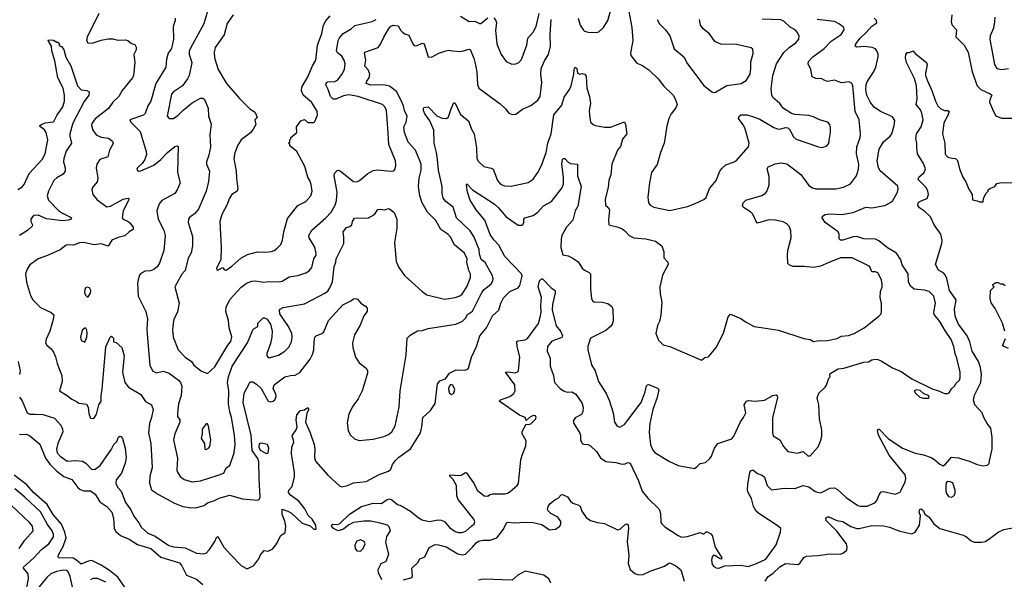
# Model space of a CAD drawing. Extents: x 1771496 to 1971148, y 471553 to 643630.
# Tile 94 of 256: x 1843778 to 1852208, y 539791 to 544582. Entities that reach past the tile are written whole.
import ezdxf

# ---------------------------------------------------------------- set-up
doc = ezdxf.new("R2010")
doc.units = 0

msp = doc.modelspace()

# ---------------------------------------------------------------- linework, layer by layer
at = {"layer": '0CON10XD'}
for points in [[(1845400.6, 544705), (1845354.5, 544545.5), (1845258.5, 544368.5), (1845227.9, 544315), (1845228.2, 544285), (1845251.2, 544215), (1845228.5, 544105), (1845214.6, 544075), (1845170.9, 544015), (1845095, 543964.5), (1845078.8, 543945), (1845039.2, 543755), (1845056.8, 543736.8), (1845095, 543736.9), (1845136, 543764), (1845175.7, 543805), (1845255, 543870.6), (1845325, 543909.4), (1845345, 543910.6), (1845359.5, 543899.5), (1845390.6, 543825), (1845392.9, 543755), (1845417.2, 543687.2), (1845405.6, 543595), (1845412.2, 543495), (1845397.6, 543422.4), (1845378.1, 543365), (1845378.1, 543345), (1845401.5, 543285), (1845394.5, 543195.5), (1845373.5, 543115), (1845309.9, 542960.1), (1845275, 542919.4), (1845230.3, 542889.7), (1845222.5, 542875), (1845220.6, 542845), (1845257.9, 542725), (1845257.7, 542645), (1845245.3, 542584.7), (1845220.5, 542539.5), (1845193.3, 542435), (1845166.2, 542403.8), (1845105.7, 542295), (1845142, 542155), (1845128, 542082), (1845096.7, 542015), (1845090.5, 541985), (1845085.6, 541925), (1845092.2, 541865), (1845134.2, 541755), (1845195, 541691.4), (1845248, 541655), (1845270, 541625), (1845335, 541572.2), (1845385.8, 541554.2), (1845449.1, 541610.9), (1845559.4, 541795), (1845585, 541827.5), (1845593.4, 541866.6), (1845570.5, 541945), (1845565.3, 542005.3), (1845541.4, 542085), (1845544.2, 542125), (1845580.7, 542189.3), (1845675, 542293.3), (1845725, 542328.9), (1845765, 542344.4), (1845795, 542345.7), (1845865, 542334.2), (1845915, 542341.1), (1846005, 542337.8), (1846025, 542343.3), (1846085, 542379.4), (1846158.7, 542391.3), (1846226.3, 542413.7), (1846255, 542432.5), (1846278.1, 542461.9), (1846296.2, 542533.8), (1846316.7, 542565), (1846313.4, 542593.4), (1846305.4, 542635.4), (1846256.7, 542715), (1846254.5, 542735), (1846279.5, 542780.5), (1846398.6, 542885), (1846445, 542934.3), (1846479.5, 542995), (1846491.5, 543035), (1846496.2, 543105), (1846469.4, 543245), (1846474.4, 543265.6), (1846495, 543290), (1846507.5, 543292.5), (1846525, 543286.2), (1846635, 543197.5), (1846664.2, 543194.2), (1846686.2, 543205), (1846758, 543265), (1846805, 543291.4), (1846842.7, 543297.3), (1846955, 543284), (1846980.7, 543289.3), (1846993.8, 543305), (1846999.2, 543335), (1846994.2, 543375), (1846938.8, 543515), (1846928.7, 543655), (1846919.1, 543805), (1846905, 543835.6), (1846885, 543855.6), (1846675, 543924), (1846595, 543939.2), (1846549.8, 543930.3), (1846485, 543902.4), (1846462.1, 543902.1), (1846439.2, 543925), (1846420, 543985), (1846399.6, 544025), (1846405, 544044.2), (1846415, 544049.1), (1846475, 544053.5), (1846498.5, 544065), (1846535, 544111.9), (1846557.5, 544155), (1846563.2, 544205), (1846556.9, 544235), (1846535, 544270), (1846498.7, 544298.7), (1846490.4, 544315), (1846505.3, 544405), (1846515, 544427.3), (1846547.3, 544465), (1846617.1, 544505), (1846646.8, 544533.2), (1846795, 544565.4), (1846829.5, 544585)], [(1848560, 544595), (1848576, 544535), (1848605, 544493.3), (1848615, 544483.8), (1848645, 544476), (1848715, 544471.4), (1848735, 544477.5), (1848775.4, 544514.6), (1848813.3, 544575), (1848846.5, 544695)], [(1848977.1, 544745), (1849020, 544515), (1849028.1, 544405), (1849006.4, 544296.4), (1849011.2, 544275), (1849061.2, 544211.2), (1849105, 544194.2), (1849165, 544154.3), (1849245.8, 544075), (1849293.8, 544013.8), (1849372.5, 543935), (1849390.8, 543905), (1849405.8, 543855), (1849395, 543826.7), (1849354.5, 543775.5), (1849335.7, 543735), (1849319.1, 543670.9), (1849296.7, 543525), (1849264.4, 543445), (1849236.3, 543343.7), (1849186.1, 543273.9), (1849169.2, 543185), (1849155.9, 543064.1), (1849162, 543015), (1849176.7, 542995), (1849206.8, 542976.8), (1849345, 542948.6), (1849495, 542981.9), (1849562.4, 543007.6), (1849635, 543044), (1849655, 543060), (1849685, 543136.7), (1849740.8, 543205), (1849773.1, 543285), (1849790.5, 543309.5), (1849825, 543339.4), (1849888.7, 543361.3), (1849911.2, 543375), (1850019.2, 543495), (1850024.2, 543525.8), (1849985, 543656.2), (1849973.1, 543683.1), (1849933.5, 543735), (1849937.1, 543755), (1849951.1, 543768.9), (1850005, 543767.8), (1850061.1, 543751.1), (1850115, 543729.4), (1850235, 543660), (1850265, 543648.6), (1850285, 543646), (1850335, 543658.8), (1850355, 543656.7), (1850375, 543637.5), (1850401.2, 543581.2), (1850425, 543560), (1850616.4, 543493.6), (1850645, 543486.7), (1850685, 543500), (1850705, 543522.5), (1850708.8, 543548.8), (1850720.8, 543615), (1850720.5, 543660.5), (1850713.8, 543685), (1850697.5, 543705), (1850625, 543725.6), (1850575, 543751.1), (1850535, 543763.1), (1850415, 543770.6), (1850385, 543779.2), (1850315.4, 543825.4), (1850285, 543866), (1850226.2, 543915), (1850217.5, 543935), (1850210.9, 543990.9), (1850226.5, 544105), (1850258.2, 544205), (1850319.1, 544300.9), (1850365.3, 544344.7), (1850422.5, 544385), (1850449.2, 544415), (1850452, 544445), (1850435.7, 544475), (1850416.1, 544496.1), (1850375, 544518.6), (1850319.3, 544569.3), (1850295, 544581.4), (1850135.4, 544585.4)], [(1844454.5, 544635), (1844413.9, 544546.1), (1844354.2, 544434.2), (1844350, 544405), (1844360, 544385), (1844398, 544382), (1844475, 544406.9), (1844535, 544418.1), (1844575, 544417.1), (1844617.7, 544407.7), (1844685, 544409.2), (1844705, 544403.8), (1844735, 544378.8), (1844765, 544368.8), (1844775.8, 544345.8), (1844773.8, 544325), (1844756.1, 544283.9), (1844762.5, 544215), (1844751.9, 544105), (1844744.5, 544085.5), (1844654.6, 543975.4), (1844625.4, 543924.6), (1844573.9, 543876.1), (1844539.5, 543820.5), (1844425, 543732.9), (1844395, 543692.5), (1844392.9, 543675), (1844402.9, 543635), (1844432, 543595), (1844475, 543575.6), (1844537.6, 543567.6), (1844571.7, 543541.7), (1844577, 543523), (1844548, 543465)], [(1845605, 544622.5), (1845555, 544550), (1845527.4, 544452.6), (1845450.8, 544345), (1845442.5, 544305), (1845445.8, 544255), (1845476, 544155), (1845549.2, 544035), (1845658.8, 543908.8), (1845752.5, 543815), (1845779.3, 543799.3), (1845800, 543775), (1845810, 543745), (1845790, 543725), (1845800, 543685), (1845777.5, 543645), (1845755, 543612.5), (1845673.3, 543555), (1845645, 543507.5), (1845619.1, 543440.9), (1845611.1, 543395), (1845632.5, 543285), (1845632.7, 543225), (1845646.9, 543135), (1845639.2, 543115), (1845595, 543084.3), (1845574.1, 543054.1), (1845552.2, 542995), (1845508.1, 542915), (1845490.8, 542855), (1845502.7, 542632.7), (1845498.8, 542525), (1845463.6, 542453.6), (1845465, 542440), (1845475, 542436.7), (1845515, 542460), (1845531.7, 542441.7), (1845545, 542438.8), (1845595, 542470.8), (1845670.2, 542539.8), (1845728.3, 542571.7), (1845815, 542594.3), (1845885, 542591.1), (1845935, 542597.5), (1845956.7, 542605), (1845981.2, 542625), (1846012.3, 542657.7), (1846028, 542695), (1846040, 542765), (1846071.2, 542878.8), (1846159.3, 542990.7), (1846228, 543025), (1846270, 543075), (1846281.4, 543115), (1846272.2, 543172.2), (1846263.1, 543205), (1846245.6, 543235), (1846218.6, 543325), (1846194.2, 543374.2), (1846150, 543455), (1846091.7, 543501.7), (1846090, 543515), (1846080, 543525), (1846090, 543535), (1846090, 543555), (1846098.3, 543561.7), (1846100, 543575), (1846150, 543615), (1846147.5, 543665), (1846185, 543717.5), (1846215, 543727.5), (1846245, 543702.5), (1846295, 543702.5), (1846305, 543710), (1846327.5, 543765), (1846325, 543800), (1846275, 543877.5), (1846203.8, 543935), (1846190, 543975), (1846192.5, 544005), (1846245, 544093.8), (1846283.7, 544186.3), (1846312, 544235), (1846326.5, 544365), (1846365.5, 544465), (1846378.9, 544535), (1846397.6, 544572.4), (1846435.4, 544614.6)], [(1847553.2, 544613.2), (1847625, 544565.6), (1847675, 544568.6), (1847715, 544549.2), (1847725, 544550.8), (1847785, 544598.2)], [(1847837.5, 544597.5), (1847855.2, 544575.2), (1847860.3, 544555), (1847851.9, 544491.9), (1847864, 544376), (1847900, 544285), (1847944, 544225), (1847991.7, 544201.7), (1848025, 544202.9), (1848050, 544215), (1848075, 544240), (1848092.5, 544287.5), (1848118.9, 544365), (1848128.9, 544425), (1848174.6, 544475.4), (1848200.9, 544525), (1848224.1, 544635)], [(1851759.5, 544625), (1851752.7, 544565), (1851760.6, 544535), (1851797.5, 544495), (1851792, 544435), (1851865.3, 544365.3), (1851897.5, 544305), (1851933.3, 544135), (1851976.3, 544016.3), (1852006, 543985), (1852087.9, 543947.9), (1852101.2, 543935), (1852084.2, 543895), (1852082.5, 543875), (1852114.2, 543795), (1852135, 543758.8), (1852185, 543738), (1852279.7, 543739.7)], [(1852126.7, 544605), (1852124.5, 544565), (1852115, 544510), (1852086.7, 544445), (1852084.4, 544415), (1852125, 544197.5), (1852145, 544164.2), (1852185, 544154.4), (1852245, 544164.4)], [(1844548, 543465), (1844531.2, 543408.8), (1844465, 543384), (1844437.5, 543345), (1844432.5, 543315), (1844447.1, 543225), (1844440, 543195), (1844400, 543145), (1844395.8, 543125), (1844402.9, 543085), (1844440.9, 543040.9), (1844525, 542980), (1844555, 542985.8), (1844665, 543045.5), (1844707.5, 543055), (1844712, 543045), (1844708.1, 543035), (1844663.6, 542945), (1844654.2, 542885), (1844663.3, 542873.3), (1844705.5, 542855.5), (1844722.1, 542842.1), (1844749.2, 542805), (1844748.8, 542785), (1844713.8, 542765), (1844678.3, 542731.7), (1844622, 542718), (1844566.8, 542693.2), (1844535, 542643.3), (1844475, 542662.5), (1844414.3, 542655.7), (1844324.2, 542674.2), (1844288.8, 542671.2), (1844239.1, 542650.9), (1844205, 542655.8), (1844175, 542652.5), (1844125, 542612.5), (1844016.6, 542563.4), (1843935, 542534.2), (1843865.4, 542484.6), (1843841.1, 542445), (1843828.9, 542405), (1843835.5, 542335.5), (1843870.7, 542220.7), (1843890.8, 542185), (1843955, 542117.5), (1844046.7, 542075), (1844070, 542055), (1844065.6, 542015), (1844035.6, 541915), (1844004.2, 541845.8), (1844000, 541815), (1844011.2, 541795), (1844048, 541765), (1844068.1, 541735), (1844085.6, 541695), (1844097.9, 541637.9), (1844138.6, 541535), (1844141.4, 541485), (1844118.8, 541405), (1844185, 541365.6), (1844225, 541333.1), (1844265, 541314.2), (1844285, 541297.5), (1844350.5, 541290.5), (1844363.3, 541265), (1844370.7, 541210.7), (1844385, 541170), (1844405, 541167.5), (1844417.5, 541175), (1844436.7, 541205), (1844456.1, 541283.9), (1844475.6, 541315), (1844474.4, 541365), (1844485, 541420), (1844515, 541782.5), (1844551.2, 541865), (1844565, 541873.3), (1844580, 541855), (1844580, 541825), (1844605, 541817.5), (1844651.2, 541775), (1844672.9, 541705), (1844657.9, 541565), (1844676.9, 541476.9), (1844709.2, 541435), (1844815, 541374.4), (1844855, 541314.2), (1844905, 541283.8), (1844920.6, 541245), (1844905, 541176.7), (1844888.9, 541125), (1844881.9, 541045), (1844901.1, 540955), (1844912.9, 540745), (1844892.2, 540675), (1844887.8, 540615), (1844906.6, 540556.6), (1844965, 540515.7), (1845103, 540443), (1845175, 540415.6), (1845245, 540402.9), (1845295, 540406.9), (1845356.4, 540423.6), (1845386.7, 540445), (1845444.7, 540465.3), (1845485, 540486.9), (1845575, 540512.2), (1845685, 540480), (1845815, 540468.8), (1845828.8, 540475), (1845835.6, 540495), (1845828.5, 540651.5), (1845826.2, 540796.2), (1845817.8, 540825), (1845769.5, 540895), (1845759.5, 541025), (1845691.2, 541305), (1845698.9, 541385), (1845745, 541471.2), (1845755, 541481.2), (1845775, 541480.8), (1845805, 541462.5), (1845844.4, 541425), (1845905, 541315.8), (1845925, 541309.4), (1845948, 541315), (1845962.6, 541327.4), (1845973.1, 541355), (1845970.6, 541375), (1845949.4, 541425), (1845957.1, 541455), (1846047, 541523), (1846095, 541535.6), (1846135, 541538.1), (1846175, 541561.4), (1846265.3, 541674.7), (1846285.5, 541715), (1846296.4, 541756.4), (1846297.8, 541825), (1846305.6, 541864.4), (1846316.7, 541875), (1846365, 541894.3), (1846381.1, 541908.9), (1846422, 542008), (1846545, 542140), (1846612.5, 542175), (1846635, 542193.3), (1846655, 542196.2), (1846669.5, 542189.5), (1846697.5, 542155), (1846739.5, 542129.5), (1846751.7, 542111.7), (1846753.8, 542085), (1846724.3, 542045.7), (1846692.7, 541967.3), (1846644, 541885), (1846628, 541815), (1846628.8, 541775), (1846652.3, 541692.3), (1846684, 541644), (1846745, 541597.5), (1846755, 541580), (1846757.1, 541555), (1846708.6, 541405), (1846675.7, 541335), (1846625.6, 541264.4), (1846595.8, 541205), (1846581.2, 541131.2), (1846591.4, 541065), (1846608.3, 541028.3), (1846645, 540994.2), (1846685, 540980), (1846805, 540991.4), (1846895, 541013.3), (1846935, 541030), (1846965, 541054.3), (1846991.5, 541105), (1847026.5, 541265), (1847036.4, 541403.6), (1847086.6, 541713.4), (1847096, 541855), (1847119.7, 541880.3), (1847185, 541917.5), (1847225, 541922), (1847275, 541939.2), (1847512.5, 541975), (1847567.9, 542002.1), (1847593.5, 542026.5), (1847613.1, 542056.9), (1847655, 542085.7), (1847735, 542245.5), (1847755, 542271.1), (1847815, 542319.4), (1847829.5, 542345), (1847831.1, 542365), (1847823.3, 542395), (1847764.4, 542504.4), (1847729.7, 542529.7), (1847713.3, 542575), (1847710.4, 542615), (1847664.7, 542724.7), (1847635.5, 542775), (1847517.8, 542885), (1847488.4, 542978.4), (1847425, 543025.7), (1847403.7, 543053.7), (1847394.4, 543095), (1847394.3, 543155), (1847364.6, 543295), (1847353.7, 543386.3), (1847346.5, 543445), (1847326.5, 543525), (1847323.1, 543635), (1847288.1, 543715), (1847245.6, 543775), (1847235.6, 543805), (1847235.9, 543824.1), (1847238.3, 543831.7), (1847275, 543837.5), (1847349.2, 543759.2), (1847395, 543737.8), (1847433.2, 543736.8), (1847450.6, 543749.4), (1847471.2, 543818.8), (1847495, 543872.5), (1847505, 543867.5), (1847551.5, 543771.5), (1847620, 543715), (1847645.9, 543645.9), (1847670, 543605), (1847688.2, 543485), (1847692.7, 543395), (1847705, 543368.6), (1847751.2, 543325), (1847815, 543310.8), (1847831.2, 543301.2), (1847869.4, 543205), (1847895.8, 543175), (1847929.8, 543159.8), (1847985, 543156.7), (1848132, 543188), (1848174, 543216), (1848214.5, 543275), (1848244.4, 543335), (1848284.5, 543445.5), (1848298.4, 543525), (1848328.5, 543605), (1848351.7, 543768.3), (1848418.7, 543851.3), (1848439.7, 543920.3), (1848485, 543983.8), (1848499.4, 544015), (1848522.9, 544115), (1848525, 544160), (1848534, 544176), (1848546.9, 544165), (1848554.5, 544124.5), (1848575, 544115.6), (1848595, 544120.5), (1848616.6, 544116.6), (1848627.9, 544097.9), (1848632.7, 543995), (1848656.7, 543925), (1848665.8, 543865), (1848653.3, 543805), (1848655.6, 543765), (1848664.3, 543704.3), (1848686.7, 543685), (1848707.3, 543677.3), (1848785, 543660.8), (1848835, 543660.8), (1848955, 543707.5), (1848965.7, 543685.7), (1848976.2, 543605), (1848939.7, 543560.3), (1848923, 543497), (1848896, 543465), (1848847.5, 543345), (1848838.8, 543255), (1848820.8, 543205), (1848817.5, 543145), (1848789.2, 543045), (1848793.8, 542995), (1848816.7, 542975), (1848828.8, 542955), (1848818, 542865), (1848823.3, 542825), (1848902.5, 542805), (1848935, 542790.8), (1848958.8, 542775), (1848995.9, 542735.9), (1849035, 542713.8), (1849140, 542705), (1849222.5, 542685), (1849276.7, 542645), (1849293.3, 542595), (1849293.6, 542543.6), (1849326.7, 542505), (1849330, 542485), (1849281.2, 542395), (1849257.5, 542295), (1849261.4, 542235), (1849275.6, 542165), (1849266.8, 542053.2), (1849255, 541997.5), (1849237.3, 541962.7), (1849225.8, 541895), (1849247.7, 541837.7), (1849287.7, 541797.7), (1849342.9, 541782.9), (1849615, 541666.7), (1849645, 541690), (1849675, 541696.7), (1849742, 541775), (1849803, 541897), (1849845, 542037.5), (1849865, 542060), (1849952.5, 542025), (1849992.5, 541995), (1850065, 541956.7), (1850126, 541946), (1850275, 541924), (1850491.7, 541851.7), (1850545, 541844), (1850575, 541826.2), (1850606.1, 541833.9), (1850695, 541835.8), (1850778.3, 541851.7), (1850815, 541872.5), (1850875, 541876.9), (1850923.3, 541895), (1851008.8, 541945), (1851135, 542042.5), (1851152.5, 542065), (1851156.7, 542085), (1851156.4, 542153.6), (1851146.2, 542205), (1851148.8, 542255), (1851162.9, 542295), (1851163.1, 542315), (1851157.1, 542355), (1851123.9, 542413.9), (1851105, 542423.3), (1851075, 542422), (1851056.2, 542465), (1851045, 542473.8), (1850905, 542542.5), (1850805, 542543.5), (1850699.5, 542500.5), (1850635, 542470.8), (1850575, 542459.4), (1850495, 542468.8), (1850399.3, 542469.3), (1850369.3, 542479.3), (1850353.3, 542495), (1850352.5, 542565), (1850355.7, 542605), (1850382.5, 542715), (1850381.2, 542775), (1850368.8, 542808.8), (1850345, 542833.8), (1850315, 542852.5), (1850245, 542865.6), (1850192.5, 542867.5), (1850095, 542840.8), (1850083.2, 542853.2), (1850056.2, 542916.2), (1850035, 542937.1), (1849976.2, 542975), (1849966, 542995), (1849971.2, 543015), (1849995, 543037.5), (1850132.6, 543077.4), (1850161.2, 543095), (1850175, 543111.2), (1850195.8, 543165), (1850195, 543240), (1850178, 543305), (1850187, 543323), (1850245, 543349.4), (1850294.5, 543355.5), (1850345, 543348.1), (1850381.1, 543321.1), (1850466.9, 543256.9), (1850535, 543162), (1850565, 543141.4), (1850595, 543133.1), (1850765, 543134.4), (1850832.4, 543147.6), (1850892.4, 543177.6), (1850942.2, 543245), (1850958.3, 543301.7), (1850962.9, 543345), (1850943.8, 543435), (1850944.6, 543495), (1850974.4, 543575), (1850976.7, 543605), (1850965.6, 543725), (1850931.1, 543795), (1850910, 544020), (1850899.6, 544039.6), (1850880.8, 544050.8), (1850815, 544042.2), (1850755, 544065.8), (1850695, 544054.3), (1850665, 544064.2), (1850645, 544076), (1850595, 544078.6), (1850563.3, 544093.3), (1850552.5, 544155), (1850529.2, 544205), (1850532.9, 544225), (1850570, 544265), (1850665, 544335.6), (1850725, 544397.8), (1850811.2, 544455), (1850837.8, 544495), (1850834.4, 544515), (1850797.1, 544545), (1850755, 544565.4), (1850605, 544582.5)], [(1845108.6, 544595), (1845108.1, 544575), (1845092.2, 544525), (1845094.4, 544415), (1845077.1, 544335), (1845049.5, 544295), (1845035.5, 544244.5), (1845029.2, 544175), (1844942.7, 544035), (1844901.9, 543885), (1844875.6, 543845), (1844851.1, 543778.9), (1844838, 543765), (1844720, 543725), (1844728, 543705), (1844810, 543625), (1844861.9, 543455), (1844862.1, 543427.9), (1844848.6, 543385), (1844825, 543351.2), (1844786.7, 543315), (1844780, 543305), (1844784.1, 543294.1), (1844796.2, 543286.2), (1844815, 543288), (1844925, 543335.7), (1844985.7, 543385), (1845044.6, 543445.4), (1845105, 543495.8), (1845125, 543501.2), (1845135.8, 543495.8), (1845129.2, 543275), (1845150.8, 543185), (1845125.8, 543125), (1845105, 543094), (1844994, 543035), (1844971.4, 543005), (1844951.4, 542945), (1844964.4, 542875), (1845011.1, 542781.1), (1845022.2, 542735), (1845013.1, 542605), (1844973.6, 542496.4), (1844953.7, 542466.3), (1844925, 542442.5), (1844897.6, 542432.4), (1844851.7, 542428.3), (1844815, 542410), (1844804, 542395), (1844792.5, 542355), (1844787.5, 542325), (1844791.4, 542215), (1844858, 542085), (1844871.7, 542021.7), (1844866.7, 541935), (1844870.6, 541889.4), (1844891.9, 541625), (1844914, 541575), (1844945, 541558), (1845005, 541572.9), (1845057.2, 541557.2), (1845137.2, 541497.2), (1845154.2, 541475), (1845165.8, 541445), (1845161.1, 541365), (1845136.3, 541293.7), (1845129.5, 541215), (1845130, 541185), (1845148.1, 541155), (1845150, 541135), (1845105, 541036.7), (1845095.5, 540984.5), (1845128.3, 540828.3), (1845123.5, 540725), (1845128.3, 540708.3), (1845152.2, 540672.2), (1845185.8, 540645), (1845255, 540625.5), (1845325, 540633.8), (1845469.8, 540680.2), (1845525, 540700), (1845545.4, 540744.6), (1845577.5, 540765), (1845614.5, 540875), (1845622.2, 540945), (1845616.3, 541023.7), (1845592.1, 541175), (1845576.4, 541225), (1845565.4, 541294.6), (1845569.6, 541405), (1845557.5, 541475), (1845565.5, 541525.5), (1845596.5, 541615), (1845728.3, 541815), (1845775, 541926.2), (1845785, 541938.8), (1845816.2, 541955), (1845818.1, 541985), (1845861.7, 542028.3), (1845875, 542028.8), (1845896.8, 542016.8), (1845925, 541976.7), (1845940, 541915), (1845937.8, 541865)], [(1845937.8, 541865), (1845925, 541810), (1845893.3, 541725), (1845893, 541703), (1845905, 541688.8), (1845925, 541689.2), (1845995, 541710.8), (1846048, 541745), (1846081.7, 541778.3), (1846104.4, 541825), (1846110.6, 541865), (1846106.7, 541895), (1846079.5, 541955), (1846004.2, 542065), (1846001.2, 542095), (1846006.7, 542105), (1846033.2, 542116.8), (1846215, 542148.6), (1846396.2, 542243.8), (1846415, 542259.2), (1846432.9, 542285), (1846455, 542336.7), (1846470.4, 542465), (1846483.6, 542505), (1846486.2, 542535), (1846552.5, 542665), (1846552.5, 542722.5), (1846546.7, 542765), (1846575, 542802.5), (1846605, 542811.4), (1846621.2, 542825), (1846627.5, 542855), (1846645, 542883.3), (1846765, 542887.1), (1846815, 542914.2), (1846845, 542955.8), (1846865, 542959.2), (1846905, 542952.9), (1846934.4, 542965.6), (1846943.2, 542963.2), (1846985, 542931.2), (1847007.8, 542875), (1847006.6, 542793.4), (1846987.1, 542675), (1847001.3, 542511.3), (1847025, 542461.2), (1847071.7, 542391.7), (1847225, 542254), (1847265, 542225.7), (1847415, 542190), (1847505, 542203.1), (1847545, 542216.7), (1847567.6, 542232.4), (1847608.2, 542301.8), (1847638.2, 542375), (1847638.9, 542405), (1847624.1, 542435), (1847605.8, 542505), (1847608.7, 542535), (1847585, 542584.4), (1847499.2, 542655), (1847465, 542720.8), (1847444.7, 542744.7), (1847383.1, 542785), (1847341.5, 542861.5), (1847270, 542935), (1847222.7, 543015), (1847203.8, 543075), (1847191.8, 543155), (1847197.8, 543225), (1847216.2, 543295), (1847214.5, 543345), (1847166.4, 543465), (1847104.4, 543535), (1847071.9, 543615), (1847065.6, 543664.4), (1847088.1, 543705), (1847094.5, 543755), (1847071.1, 543805), (1847064.6, 543845), (1847049.9, 543879.9), (1847005, 543968.5), (1846945, 544013.5), (1846895, 544025.3), (1846785, 544020.4), (1846743.8, 544035), (1846748.8, 544055), (1846770, 544085), (1846776, 544115), (1846762.3, 544152.3), (1846732, 544185), (1846740, 544235), (1846730, 544295), (1846733.8, 544305), (1846847.5, 544345), (1846868.3, 544371.7), (1846895, 544434), (1846935, 544500), (1846955, 544525.8), (1846975.5, 544534.5), (1847019.4, 544529.4), (1847040.6, 544490.6), (1847056.2, 544475), (1847075, 544461.4), (1847110.8, 544450.8), (1847142.5, 544375), (1847155, 544361.2), (1847175, 544358), (1847225, 544382.5), (1847241.2, 544375), (1847275, 544263.3), (1847305, 544262), (1847365.7, 544294.3), (1847426.1, 544316.1), (1847455, 544320.8), (1847482.5, 544315), (1847555, 544308.6), (1847625, 544329.4), (1847635, 544325.8), (1847665, 544253.3), (1847679.6, 544195), (1847692.4, 544132.4), (1847698, 544028), (1847707.5, 543995), (1847891.7, 543861.7), (1847938.3, 543818.3), (1847965, 543783.3), (1847995, 543771.2), (1848025, 543773.8), (1848082.5, 543815), (1848155, 543846.2), (1848215, 543894.2), (1848233.3, 543925), (1848249.1, 544045), (1848240.4, 544115), (1848243.8, 544165), (1848273.1, 544235), (1848304.6, 544285.4), (1848322.7, 544355), (1848318.7, 544455), (1848327.9, 544585)], [(1848594.1, 542454.1), (1848615, 542436.7), (1848655, 542418), (1848666, 542405), (1848665.7, 542275), (1848673.1, 542195), (1848682, 542175), (1848697.1, 542167.1), (1848764.3, 542164.3), (1848813, 542153), (1848847.4, 542127.4), (1848855.6, 542105), (1848859.2, 542005), (1848850, 541975), (1848835.7, 541955), (1848795, 541920.6), (1848664, 541855), (1848642.9, 541785), (1848642.9, 541755), (1848675, 541627.5), (1848704.2, 541575), (1848732.9, 541485), (1848800.3, 541380.3), (1848825.7, 541325), (1848860, 541215), (1848870, 541135), (1848892.3, 541102.3), (1848915, 541092.5), (1848955, 541116.7), (1848980.9, 541149.1), (1849097.5, 541305), (1849133.3, 541395), (1849143.1, 541446.9), (1849153.1, 541456.9), (1849165, 541457.5), (1849237.7, 541427.7), (1849250, 541415), (1849235, 541347.5), (1849198.1, 541245), (1849172.2, 541125), (1849166.8, 541046.8), (1849177.8, 540945), (1849197.6, 540897.6), (1849215, 540876), (1849335, 540801.2), (1849415, 540766.2), (1849555, 540740), (1849576.8, 540753.2), (1849605, 540783.3), (1849648.3, 540791.7), (1849685.7, 540824.3), (1849701.2, 540845), (1849726.7, 540915), (1849755, 540952.5), (1849875, 540993.3), (1849893.3, 541015), (1849950.3, 541139.7), (1849976, 541175), (1849994, 541215), (1849982, 541285), (1850001.2, 541315), (1850017.3, 541322.7), (1850075, 541317.1), (1850155, 541324.2), (1850225, 541364), (1850255, 541370), (1850263.8, 541363.8), (1850265.7, 541345), (1850223.6, 541175), (1850224.4, 541044.4), (1850230.3, 541020.3), (1850285, 540986.2), (1850317.7, 540927.7), (1850355, 540886.2), (1850435, 540870), (1850485, 540884.3), (1850525, 540849.4), (1850545, 540849.2), (1850615.5, 540924.5), (1850635.7, 540974.3), (1850644.3, 541015), (1850647, 541067), (1850626.1, 541163.9), (1850621.2, 541285), (1850609.2, 541329.2), (1850606, 541345), (1850618.8, 541385), (1850673.3, 541435), (1850685.7, 541454.3), (1850707, 541513), (1850716.7, 541525), (1850713.3, 541545), (1850722.5, 541555), (1850785, 541591.5), (1850835, 541597.5), (1851005, 541648.6), (1851045, 541652.9), (1851075, 541668.6), (1851105, 541674.4), (1851125, 541672.9), (1851155, 541660), (1851251.5, 541601.5), (1851325, 541570), (1851416.8, 541506.8), (1851590.6, 541420.6), (1851645.7, 541405.7), (1851695, 541382.9), (1851725, 541380.8), (1851735, 541386.7), (1851755, 541421.2), (1851782, 541445), (1851795, 541470), (1851823.3, 541495), (1851830, 541515), (1851831.2, 541565), (1851802.5, 541685), (1851787.8, 541725), (1851776.7, 541785), (1851752.2, 541845), (1851703.5, 541915), (1851657.1, 541997.1), (1851608.6, 542058.6), (1851604.5, 542075), (1851617.8, 542155), (1851605, 542216), (1851565, 542254.4), (1851525, 542265.5), (1851436.7, 542275), (1851405, 542300.6), (1851388.8, 542338.8), (1851384.1, 542405), (1851333.4, 542483.4), (1851322.2, 542525), (1851285, 542583.1), (1851208.8, 542628.8), (1851135, 542690), (1851105, 542702.5), (1851005, 542705.5), (1850945, 542725.5), (1850915, 542722.7), (1850825, 542694.6), (1850805, 542695.7), (1850792.7, 542707.3), (1850793.5, 542745), (1850786, 542766), (1850675, 542844.4), (1850648.8, 542885), (1850650, 542900), (1850675, 542912.9), (1850715, 542920), (1850815, 542914.6), (1850865, 542922.1), (1850915, 542931.8), (1851022.7, 542977.3), (1851075, 542972.2), (1851185, 542992.3), (1851233.9, 543016.1), (1851255, 543034.3), (1851294.4, 543105), (1851300, 543135), (1851295, 543156), (1851145, 543289.2), (1851131.5, 543315), (1851118.5, 543375), (1851135.7, 543475), (1851173, 543537), (1851230.8, 543585), (1851244.4, 543605), (1851265.4, 543675), (1851269.4, 543719.4), (1851250.2, 543750.2), (1851148.6, 543795), (1851094.2, 543834.2), (1851061.9, 543871.9), (1851030.5, 543935), (1851021.7, 543981.7), (1851025, 544026.7), (1851036.2, 544055), (1851088, 544132), (1851107.1, 544175), (1851127.8, 544265), (1851127.6, 544287.6), (1851118, 544315), (1851105, 544332), (1851075.4, 544345.4), (1851015, 544352.2), (1850945, 544346), (1850931.2, 544355), (1850935.8, 544375), (1850974.4, 544425), (1851026.6, 544473.4), (1851072.4, 544527.6), (1851116.7, 544555), (1851112.5, 544575), (1851092.5, 544595)], [(1849234.5, 544584.5), (1849256.6, 544546.6), (1849308, 544495), (1849345, 544443.3), (1849381.7, 544331.7), (1849464.4, 544264.4), (1849495.8, 544205), (1849635, 544020), (1849704.2, 543964.2), (1849715, 543958.8), (1849735, 543961.2), (1849831.7, 544018.3), (1849955, 544035.6), (1849998.9, 544061.1), (1850031.1, 544115), (1850038.9, 544165), (1850037.6, 544222.4), (1850057.1, 544292.9)], [(1850057.1, 544292.9), (1850055, 544330), (1850042, 544342), (1849915, 544371.1), (1849781.7, 544371.7), (1849730, 544395), (1849685, 544462.5), (1849630, 544505), (1849607.8, 544535), (1849598.1, 544585)], [(1843761.2, 543128.8), (1843795, 543147.5), (1843815, 543172.5), (1843857.5, 543265), (1843970, 543385), (1843995.6, 543434.4), (1844019.2, 543555), (1844005.3, 543615.3), (1843988.9, 543638.9), (1843966.6, 543656.6), (1843952, 543665), (1843951.2, 543675), (1843963.3, 543685), (1843995, 543697.9), (1844063.4, 543706.6), (1844074.2, 543715), (1844095, 543762), (1844146.4, 543835), (1844160.5, 543885), (1844160.4, 543935), (1844149.1, 543995), (1844103.5, 544085), (1844078.8, 544228.8), (1844053.5, 544315), (1844050, 544355), (1844022.5, 544405), (1844025, 544410), (1844067, 544407), (1844095, 544390), (1844105, 544390), (1844120, 544375), (1844111.7, 544361.7), (1844135, 544352.5), (1844155, 544327.5), (1844172.1, 544262.1), (1844216.7, 544186.7), (1844273.3, 544015), (1844305, 543982.9), (1844352.5, 543975), (1844374, 543964), (1844370, 543935), (1844328.8, 543881.2), (1844265, 543757.1), (1844234.1, 543695.9), (1844207.1, 543605), (1844206.2, 543585), (1844222.5, 543525), (1844175, 543455.7), (1844155.9, 543395), (1844154, 543365), (1844167.1, 543315), (1844166.1, 543283.9), (1844150.2, 543259.8), (1844095, 543228.5), (1844069.5, 543205), (1844024.6, 543115), (1844013.2, 543075), (1844025, 543037.1), (1844109.5, 542949.5), (1844144.6, 542924.6), (1844211.7, 542891.7), (1844220, 542885), (1844217.5, 542875), (1844192.5, 542865), (1844145, 542860.4), (1844008, 542878), (1843935, 542907.3), (1843895, 542905.4), (1843873.6, 542875), (1843874.5, 542855), (1843886.9, 542825), (1843883.3, 542813.3), (1843845, 542777.8), (1843775.8, 542735)], [(1846878.9, 539785), (1846849.6, 539845), (1846847.3, 539875), (1846871.4, 539925), (1846914.4, 539945.6), (1846939.4, 540005), (1846911.5, 540105), (1846921.4, 540158.6), (1846951.4, 540205), (1846940.5, 540240.5), (1846926.2, 540255), (1846865, 540272.8), (1846785, 540288.7), (1846725, 540289.4), (1846635, 540277.3), (1846595, 540257.7), (1846549.1, 540220.9), (1846505, 540207.2), (1846463.3, 540225), (1846453.5, 540235), (1846447.5, 540255), (1846457.8, 540262.2), (1846495, 540260), (1846515, 540266.5), (1846600.7, 540349.3), (1846705, 540415.6), (1846805, 540442.7), (1846875, 540439.5), (1846924.7, 540475.3), (1846945, 540479.1), (1846965, 540471.9), (1847012.2, 540432.2), (1847035.4, 540425.4), (1847125, 540375.6), (1847190.9, 540320.9), (1847225, 540300.4), (1847285, 540285.5), (1847365, 540301.1), (1847385, 540298.5), (1847415, 540284.4), (1847457.8, 540235), (1847505, 540200.5), (1847535, 540191.9), (1847565, 540191.5), (1847596.3, 540203.7), (1847647.5, 540245), (1847667.8, 540265), (1847674.4, 540285), (1847666.5, 540305), (1847532.5, 540475), (1847521.1, 540505), (1847517.1, 540595), (1847488, 540645), (1847461.2, 540675), (1847460, 540685), (1847535, 540679.4), (1847556.6, 540683.4), (1847595, 540706), (1847602.3, 540702.3), (1847667.6, 540607.6), (1847696, 540555), (1847755, 540506.2), (1847785, 540503.8), (1847802.3, 540517.7), (1847825, 540524), (1847935, 540522.9), (1847955, 540527.5), (1847978.5, 540541.5), (1848037.5, 540595), (1848047.5, 540612.5), (1848069.1, 540815), (1848079.1, 540855), (1848112.5, 540935), (1848112.9, 540977.1), (1848079.4, 541035), (1848078.8, 541055), (1848115, 541120), (1848135, 541117.5), (1848155, 541123.3), (1848195, 541163.3), (1848200, 541175), (1848195, 541190), (1848175, 541193.8), (1848143.9, 541176.1), (1848115, 541150), (1848106.1, 541176.1), (1848057.3, 541197.3), (1847882, 541315), (1847895, 541328.6), (1847975, 541355.8), (1848007.8, 541382.2), (1848019.5, 541405), (1848017.9, 541455), (1847937.5, 541565), (1847962.5, 541567.5), (1848015, 541558.5), (1848036.3, 541563.7), (1848048.6, 541575), (1848060.8, 541695), (1848037.3, 541785), (1848034.5, 541825.5), (1848045, 541832.5), (1848105, 541840.5), (1848126.4, 541853.6), (1848220.1, 541979.9), (1848234.7, 542034.7), (1848242.1, 542075), (1848238.8, 542135), (1848244.2, 542204.2), (1848217.5, 542295), (1848228.6, 542345), (1848245, 542363.3), (1848255, 542363.3), (1848327.4, 542287.4), (1848361.2, 542265), (1848362.5, 542245), (1848339.1, 542145), (1848337.5, 542095), (1848370.3, 541960.3), (1848407.5, 541915), (1848426.2, 541875), (1848423.3, 541865), (1848406.7, 541855), (1848335, 541829.5), (1848296.4, 541785), (1848292.7, 541745), (1848318.6, 541685), (1848319.4, 541615), (1848346.8, 541536.8), (1848358, 541475), (1848404.6, 541424.6), (1848435, 541404), (1848466.4, 541393.6), (1848505, 541396), (1848538.1, 541375), (1848591.8, 541301.8), (1848601.5, 541265), (1848598.1, 541225), (1848586.7, 541203.3), (1848535, 541174), (1848517.1, 541145), (1848522.9, 541125), (1848573, 541043), (1848579.2, 541025), (1848579.2, 540985), (1848595, 540952.5), (1848605, 540946.7), (1848645, 540943.8), (1848665, 540934), (1848715, 540884), (1848751.7, 540831.7), (1848795, 540799.4), (1848881.7, 540791.7), (1848935, 540777.1), (1848961.2, 540778.8), (1848985, 540791.2), (1849005, 540783.8), (1849074.6, 540634.6), (1849106.9, 540545), (1849155, 540485.7), (1849252, 540392), (1849264.4, 540355), (1849268.1, 540278.1), (1849274.5, 540264.5), (1849300.7, 540240.7), (1849414.6, 540164.6), (1849445, 540151.5), (1849495, 540157.3), (1849605, 540190.8), (1849635, 540177.5), (1849655, 540196.7), (1849665, 540196.2), (1849695, 540180), (1849706.2, 540165), (1849732.9, 540065), (1849790.5, 539975), (1849786, 539964), (1849775, 539966.7), (1849725, 539997.5), (1849706.9, 539983.1), (1849701.9, 539955), (1849707.8, 539917.8), (1849720.7, 539900.7), (1849740.3, 539890.3), (1849765, 539887.1), (1849815, 539905.4), (1849885, 539910), (1849955, 539910.8), (1850015, 539901.5), (1850085, 539926), (1850165, 539964.3), (1850255.4, 540085), (1850292.5, 540195), (1850293.8, 540225), (1850272, 540245), (1850105, 540354.6), (1850084.3, 540374.3), (1850060.4, 540415), (1850043.2, 540483.2), (1850013.6, 540535), (1850008.5, 540555), (1850011.2, 540605), (1850030.6, 540705), (1850039.1, 540720.9), (1850055, 540728), (1850095, 540696), (1850135, 540682), (1850155, 540666), (1850177.5, 540595), (1850215, 540557.1), (1850325, 540570), (1850415, 540567.1), (1850485, 540592.9), (1850535, 540581.9), (1850585.4, 540545.4), (1850605.5, 540535.5), (1850632.4, 540532.4), (1850655, 540538.5), (1850715, 540571.5), (1850755, 540573.1), (1850781.1, 540561.1), (1850855, 540491.1), (1850954, 540424), (1850977.2, 540417.2), (1851035, 540417.3), (1851100.8, 540445), (1851116.7, 540465), (1851138.8, 540521.2), (1851155, 540540), (1851175, 540544), (1851275, 540520.8), (1851315, 540537.5), (1851325.3, 540555), (1851359.2, 540625), (1851364.6, 540655), (1851360, 540685), (1851222.8, 540852.8), (1851131.4, 541025), (1851122.5, 541065), (1851130, 541075), (1851137.5, 541075), (1851215, 540995.5), (1851336, 540915), (1851445, 540870), (1851515.4, 540855.4), (1851583.1, 540833.1), (1851614.6, 540814.6), (1851655, 540776.2), (1851685, 540762.5), (1851705, 540777.5), (1851755, 540837.5), (1851815, 540830), (1851915, 540800), (1851975, 540774.2), (1852026.4, 540763.6), (1852065, 540766.7), (1852077.9, 540782.1), (1852082.5, 540805), (1852104.4, 540905), (1852104.1, 541004.1), (1852093.8, 541085), (1852060.8, 541125), (1852032.9, 541175), (1852018.6, 541215), (1851956.7, 541285), (1851943.8, 541325), (1851951.7, 541368.3), (1852007.3, 541475), (1852012.9, 541545), (1852004.1, 541605), (1851986.1, 541655), (1851933.8, 541743.8), (1851914, 541824), (1851889.3, 541875), (1851815.4, 541975), (1851798.2, 542015), (1851788.5, 542045), (1851782.7, 542105), (1851797.1, 542185), (1851738.5, 542265), (1851716.7, 542365), (1851703.4, 542393.4), (1851691.3, 542411.3), (1851645, 542436.9), (1851620, 542485), (1851674.1, 542665), (1851675.8, 542695.8), (1851665.1, 542745.1), (1851607.3, 542825), (1851575.6, 542895.6), (1851525, 542944), (1851480.5, 542970.5), (1851468, 542995), (1851470.8, 543015), (1851481.2, 543025), (1851548.9, 543051.1), (1851559.4, 543085), (1851554.4, 543115), (1851539.4, 543145), (1851469.4, 543215), (1851475.4, 543234.6), (1851522.9, 543275), (1851532.5, 543305), (1851515, 543350), (1851464.1, 543434.1), (1851457.7, 543485), (1851459.1, 543525), (1851451.9, 543565), (1851455.7, 543604.3), (1851495.5, 543665), (1851514, 543725), (1851501.7, 543781.7), (1851489.1, 543809.2), (1851454.4, 543855), (1851461.5, 543905), (1851455.4, 544015.4), (1851437.9, 544077.9), (1851369.2, 544215), (1851360.8, 544255), (1851363.8, 544285), (1851375, 544300), (1851395, 544300), (1851427, 544317), (1851443.6, 544293.6), (1851542, 544215), (1851548.1, 544195), (1851533.3, 544125), (1851534.5, 544105), (1851549.2, 544059.2), (1851588.8, 543975), (1851617.5, 543885), (1851637.8, 543845), (1851665, 543817.8), (1851695, 543805.5), (1851725.7, 543805.7), (1851735.6, 543795.6), (1851722.2, 543755), (1851690.8, 543699.2), (1851678.2, 543605), (1851698, 543525), (1851701.1, 543431.1), (1851725, 543404.4), (1851762, 543398), (1851790, 543395), (1851807.2, 543377.2), (1851823.6, 543305), (1851854, 543234), (1851880, 543195), (1851905, 543132.5), (1851932.5, 543085), (1851935, 543040), (1851975, 543032.5), (1851995, 543022.5), (1852028.3, 543021.7), (1852030, 543055), (1852053, 543097), (1852070, 543115), (1852070, 543125), (1852083, 543137), (1852126.7, 543153.3), (1852145, 543180), (1852185, 543187.5), (1852313.6, 543186.4)], [(1843775, 541350.8), (1843798.9, 541318.9), (1843840.8, 541215), (1843865, 541205.7), (1843910, 541205), (1843975, 541202.9), (1844075, 541170), (1844129.2, 541109.2), (1844144.5, 541075), (1844147.1, 541052.9), (1844105.4, 540955), (1844093.8, 540905), (1844100, 540875), (1844125, 540844.4), (1844185, 540802.7), (1844255, 540807.1), (1844315, 540803.3), (1844344.6, 540784.6), (1844395, 540730.6), (1844425, 540732.5), (1844466.7, 540765), (1844563.9, 540905), (1844585, 540944.5), (1844609.7, 540970.3), (1844625, 541008), (1844635, 541015.7), (1844645, 541013.8), (1844657.1, 540995), (1844680, 540915), (1844688.1, 540835), (1844681.9, 540785), (1844650.7, 540699.3), (1844605, 540642.5), (1844600.8, 540615), (1844615, 540580), (1844645.4, 540545.4), (1844685, 540449.2), (1844730.5, 540385), (1844755, 540330), (1844798.6, 540275), (1844820.8, 540235), (1844876, 540185), (1844939.1, 540159.1), (1845055, 540080), (1845095, 540067.8), (1845195, 540058.9), (1845292.5, 540015), (1845355, 540007.5), (1845374.2, 540015.8), (1845403.8, 540045), (1845448.6, 540115), (1845461.7, 540148.3), (1845475, 540156), (1845526.9, 540065), (1845581.9, 540001.9), (1845675.7, 539905.7), (1845725, 539880), (1845782.1, 539907.9), (1845825, 539966), (1845839.5, 540000.5), (1845872.3, 540037.7), (1845905, 540031.2), (1845945, 540050.8), (1845976.9, 540095), (1846014, 540165), (1846049.5, 540190.5), (1846055.3, 540245), (1846047.9, 540287.9), (1846025.6, 540344.4), (1846025, 540390), (1846074.4, 540374.4), (1846105, 540355.8), (1846195, 540272.9), (1846265, 540248.8), (1846295, 540220), (1846315, 540220), (1846313.8, 540255), (1846280.6, 540305), (1846248.4, 540338.4), (1846218.8, 540395), (1846168.7, 540458.7), (1846095, 540511.1), (1846078.2, 540535), (1846083.1, 540555), (1846110.6, 540585), (1846131.7, 540668.3), (1846130.9, 540705), (1846103.8, 540866.2), (1846107.9, 540922.1), (1846124, 540965), (1846121.9, 540981.9), (1846111.2, 541015), (1846113.8, 541025), (1846145, 541070), (1846152.9, 541095), (1846145.7, 541155), (1846151.3, 541198.7), (1846181.2, 541235), (1846217, 541243), (1846245, 541262.5), (1846253.3, 541245), (1846235.6, 541214.4), (1846224.4, 541135), (1846265, 541046.2), (1846297.7, 540945), (1846305.9, 540905), (1846303.2, 540835), (1846311.5, 540801.5), (1846415, 540683.8), (1846515, 540590), (1846535, 540581.2), (1846585, 540594.2), (1846634.6, 540615.4), (1846745, 540628.2), (1846855, 540688.8), (1846935, 540715.7), (1846954.3, 540735), (1846969.4, 540775), (1846995, 540808), (1847025, 540837.5), (1847125, 540908), (1847208.1, 541045), (1847221.4, 541095), (1847230, 541175), (1847295, 541236.2), (1847335.6, 541295), (1847354.3, 541465.7), (1847375, 541490), (1847422.5, 541507.5), (1847457.5, 541555), (1847515, 541583.8), (1847588.3, 541581.7), (1847605, 541586.2), (1847620.5, 541599.5), (1847646.6, 541693.4), (1847689.4, 541785), (1847718.1, 541875), (1847773.3, 541945), (1847824.7, 542045.3), (1847879.4, 542095), (1847896.7, 542155), (1847919.5, 542200.5), (1847975, 542254.4), (1848046, 542285), (1848058.6, 542305), (1848075, 542362.5), (1848079.4, 542389.4), (1848074, 542405), (1847931.1, 542555), (1847880.8, 542650.8), (1847836.6, 542696.6), (1847805, 542743.1), (1847760.4, 542865), (1847685, 542954.2), (1847635, 543036.2), (1847613.1, 543105), (1847602, 543168), (1847605, 543176.7), (1847655, 543125.6), (1847840.8, 543005), (1847875.4, 542975.4), (1847944, 542894), (1848045, 542824.2), (1848075, 542822), (1848085, 542826.7), (1848094, 542845), (1848094, 542875), (1848103.3, 542885), (1848173.9, 542906.1), (1848215, 542934.4), (1848262.8, 542987.2), (1848331.9, 543025), (1848420.3, 543139.7), (1848432.5, 543175), (1848432.9, 543235), (1848419.5, 543345), (1848425, 543386.2), (1848435, 543394), (1848445, 543392.5), (1848472.6, 543362.6), (1848495, 543350.5), (1848552.5, 543345), (1848552.5, 543245), (1848585.7, 543155), (1848555.5, 542985), (1848534.5, 542945), (1848514.5, 542865), (1848458.6, 542805), (1848420, 542735), (1848413.1, 542705), (1848412, 542632), (1848428.8, 542568.8), (1848475, 542559.2), (1848515, 542540), (1848558, 542508), (1848594.1, 542454.1)], [(1852212.5, 541915), (1852191.8, 541985), (1852128.5, 542108.5), (1852096.8, 542156.8), (1852085.8, 542195), (1852090, 542265), (1852120, 542295), (1852111.7, 542301.7), (1852110, 542315), (1852135, 542332.5), (1852155, 542332.5), (1852175, 542320), (1852195, 542320), (1852216, 542305)], [(1844365, 542210), (1844385, 542240), (1844386.7, 542265), (1844376.4, 542286.4), (1844355, 542292.5), (1844342.5, 542285), (1844335, 542270), (1844333.6, 542246.4), (1844340, 542225), (1844355, 542210), (1844365, 542210)], [(1844335, 541822.5), (1844353.3, 541865), (1844356.2, 541895), (1844352.5, 541925), (1844345, 541940), (1844335, 541942.5), (1844313.3, 541925), (1844297.5, 541865), (1844303.3, 541835), (1844335, 541822.5)], [(1852245, 541766.9), (1852203.3, 541785), (1852196.2, 541795), (1852217.3, 541852.7)], [(1843763.8, 541655), (1843782, 541575), (1843777, 541543)], [(1847475, 541373.3), (1847495, 541383.3), (1847503.8, 541415), (1847485, 541452.5), (1847465, 541457.5), (1847452.5, 541435), (1847450, 541415), (1847457.5, 541385), (1847475, 541373.3)], [(1851555, 541341.2), (1851563.3, 541346.7), (1851558, 541365), (1851519.4, 541379.4), (1851486.5, 541406.5), (1851455, 541413.8), (1851437.5, 541405), (1851446.7, 541385), (1851485, 541351.2), (1851515, 541341.2), (1851555, 541341.2)], [(1845375, 540903.3), (1845395, 540913.8), (1845405, 540927.5), (1845415.5, 540985), (1845395, 541102.5), (1845385, 541122.5), (1845375, 541123.3), (1845340, 541075), (1845340.5, 541035), (1845332.5, 540995), (1845361.4, 540955), (1845363.8, 540905), (1845375, 540903.3)], [(1843775, 541030.4), (1843835, 541033.8), (1843865, 541020), (1843949.3, 540949.3), (1843997.8, 540827.8), (1844035, 540777.9), (1844095, 540717.9), (1844155, 540671.2), (1844225, 540644.4), (1844275, 540575.7), (1844295, 540559.4), (1844327.8, 540547.8), (1844385, 540548), (1844425, 540520), (1844463.8, 540453.8), (1844525, 540414.4), (1844565.5, 540365), (1844582.1, 540315), (1844587.8, 540225), (1844600.2, 540200.2), (1844641.4, 540165), (1844714.8, 540134.8), (1844785, 540088), (1844899.4, 540055), (1844985, 539979.3), (1845145, 539931.5), (1845166.5, 539906.5), (1845206.9, 539825), (1845291.2, 539791.2), (1845345, 539745.4)], [(1845895, 540866.7), (1845905, 540872.5), (1845910, 540915), (1845899.2, 540945), (1845845, 540956.5), (1845828, 540952), (1845825.8, 540925), (1845837.9, 540897.9), (1845885, 540870), (1845895, 540866.7)], [(1844703.2, 539685), (1844618.1, 539808.1), (1844547.6, 539867.6), (1844475, 539913), (1844395, 539951.8), (1844363.1, 539946.9), (1844305, 539921.1), (1844265, 539955.5), (1844235, 539972.1), (1844111.2, 539975), (1844107.5, 539985), (1844112.2, 540005), (1844149.2, 540070.8), (1844176.3, 540145), (1844163.7, 540193.7), (1844135, 540262.5), (1844064.7, 540345), (1844011.9, 540431.9), (1843895, 540535.4), (1843838.7, 540598.7), (1843731.8, 540681.8)], [(1843836.2, 539705), (1843853.5, 539795), (1843849, 539839), (1843811.1, 539885), (1843811.5, 539895), (1843898.5, 539975), (1843965, 540046.4), (1844027.3, 540095), (1844066.6, 540155), (1844066.6, 540175), (1844055, 540205.5), (1844015, 540259.5), (1843957.2, 540367.2), (1843822.7, 540495), (1843735, 540565.3)], [(1851755, 540493.3), (1851776.7, 540505), (1851786, 540525), (1851788, 540555), (1851765.9, 540615.9), (1851745, 540626.7), (1851725, 540627.5), (1851711.7, 540618.3), (1851707, 540603), (1851708.8, 540545), (1851714.1, 540524.1), (1851730.5, 540500.5), (1851755, 540493.3)], [(1847064.5, 539785.5), (1847125.4, 539804.6), (1847140, 539815), (1847136.2, 539885), (1847185.9, 539934.1), (1847205, 539967.5), (1847245.9, 539984.1), (1847285, 540062.5), (1847335, 540087.5), (1847365, 540086.7), (1847429.5, 540069.5), (1847529.6, 540009.6), (1847565, 540001.2), (1847595, 540005.3), (1847655.2, 540064.7), (1847685, 540104.4), (1847705, 540117.3), (1847743.1, 540126.9), (1847805, 540124.6), (1847863.7, 540146.3), (1847919.8, 540220.2), (1847945.6, 540274.4), (1847955, 540281.4), (1848014.6, 540274.6), (1848105, 540281.3), (1848175, 540278), (1848248.7, 540258.7), (1848313.8, 540213.8), (1848365, 540220.5), (1848401.4, 540245), (1848410.6, 540265), (1848410, 540285), (1848385, 540323.1), (1848325.5, 540355.5), (1848300.3, 540380.3), (1848297.5, 540395), (1848303.9, 540413.9), (1848321.1, 540438.9), (1848359.4, 540470.6), (1848388.8, 540485), (1848415, 540514), (1848425, 540515.7), (1848467, 540497), (1848491.3, 540461.3), (1848513.7, 540443.7), (1848557.3, 540427.3), (1848576.2, 540416.2), (1848591.9, 540375), (1848628.7, 540318.7), (1848664.6, 540294.6), (1848725, 540277.1), (1848785, 540268.5), (1848895, 540213.1), (1848919.2, 540220.8), (1848965, 540264.3), (1848975, 540265.7), (1848987.3, 540257.3), (1848991.8, 540225), (1848978.5, 540115), (1848992.8, 539997.2), (1848988.2, 539925), (1849005, 539875.6), (1849045, 539840.5), (1849077.8, 539827.8), (1849115, 539831.8), (1849175, 539859.6), (1849297.6, 539902.4), (1849335, 539930), (1849345, 539930.8), (1849395, 539905.8), (1849435, 539873.8), (1849445.5, 539855.5), (1849465.6, 539775)], [(1843772.2, 540055), (1843822.7, 540127.3), (1843894.4, 540205), (1843886.5, 540245), (1843864.3, 540275), (1843704.6, 540424.6)], [(1850706.7, 540325), (1850775, 540294.4), (1850825, 540284.4), (1850895, 540243.5), (1850945, 540225.6), (1850965.4, 540224.6), (1851075, 540252.7), (1851175, 540248.5), (1851225, 540238.5), (1851312.9, 540202.9), (1851415, 540180), (1851446.1, 540193.9), (1851481.1, 540255), (1851490, 540335), (1851480, 540365), (1851485, 540390), (1851495, 540393.3), (1851515, 540376.7), (1851528.1, 540348.1), (1851565, 540321.9), (1851605, 540264.4), (1851657.2, 540227.2), (1851855, 540168.9), (1851885, 540153.3), (1851925, 540120), (1851949.4, 540109.4), (1852015, 540107.5), (1852043.8, 540115), (1852075, 540134.4), (1852156.2, 540195), (1852202.6, 540217.4), (1852313, 540237)], [(1850160, 539775), (1850186.7, 539815), (1850225, 539839.1), (1850285, 539898.8), (1850335, 539925.4), (1850442.1, 539917.9), (1850459.3, 539930.7), (1850492, 539978), (1850515, 539989.2), (1850615, 539993.3), (1850715, 540008.9), (1850805, 540005.7), (1850826.7, 540013.3), (1850859.1, 540040.9), (1850862.5, 540065), (1850855.9, 540095), (1850775, 540202.5), (1850684, 540295), (1850680, 540315), (1850694.2, 540325.8), (1850706.7, 540325)], [(1846695, 540031.2), (1846720, 540055), (1846734.3, 540095), (1846725.8, 540115), (1846695, 540129.2), (1846665, 540116.2), (1846646.2, 540085), (1846650, 540055), (1846664.1, 540034.1), (1846695, 540031.2)], [(1844231.8, 539711.8), (1844210.3, 539815), (1844194.1, 539854.1), (1844178, 539865), (1844155, 539868), (1844092.6, 539857.4), (1844045, 539836.6), (1844011.1, 539805), (1843930.8, 539709.2)], [(1844515.8, 539765.8), (1844445, 539799.1), (1844405, 539797.5), (1844383.1, 539785)], [(1848326.4, 539756.4), (1848307.5, 539795), (1848265, 539826.7), (1848105, 539860.5), (1848042.9, 539827.1), (1847995, 539784.4), (1847745, 539791.9), (1847707.4, 539782.6)]]:
    msp.add_lwpolyline(points, dxfattribs=at)

doc.saveas('drawing.dxf')
